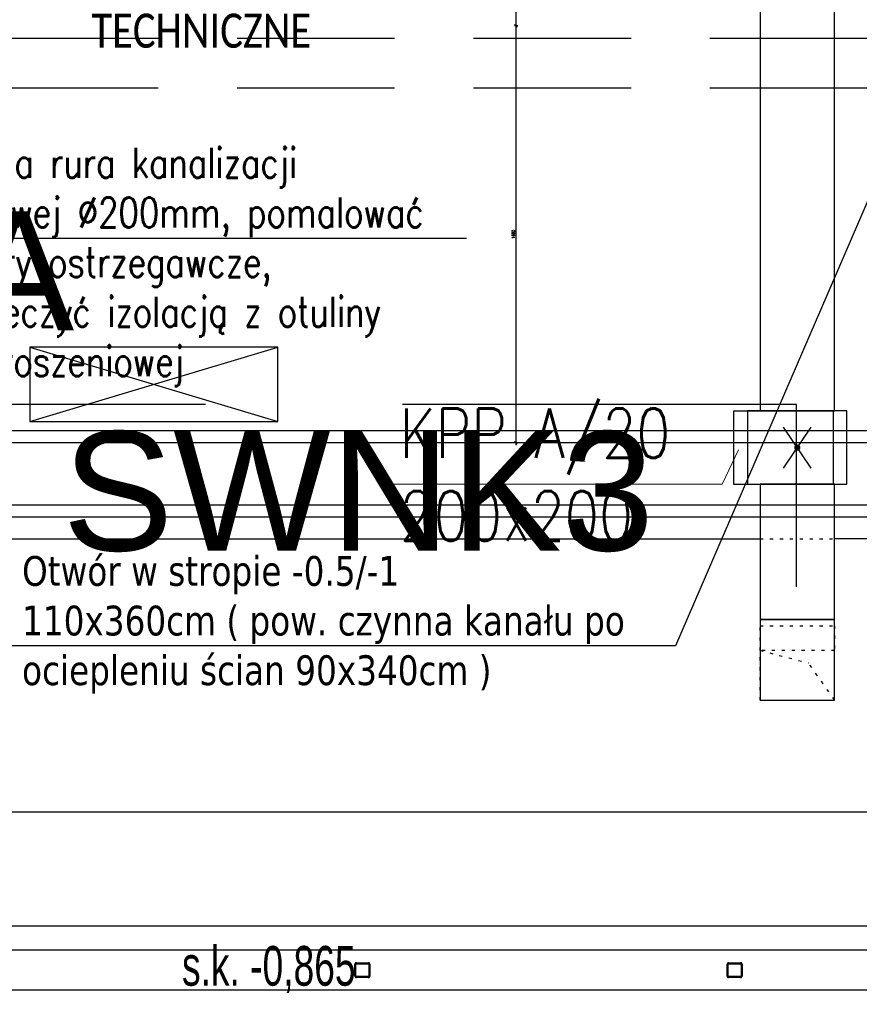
# Model space of a CAD drawing. Header units: centimetres. Extents: x -149939 to 48626, y -46000 to 152985.
# Tile 207 of 256: x -27446 to -24063, y 74862 to 78830. Entities that reach past the tile are written whole.
import ezdxf

# ---------------------------------------------------------------- set-up
doc = ezdxf.new("R2010")
doc.units = ezdxf.units.CM
doc.header["$LTSCALE"] = 50
doc.header["$PDMODE"] = 35
doc.header["$PDSIZE"] = 0.1
for name, pattern in [('CADVENT_HIDDEN', [0.8, 0.25, -0.55]), ('HIDDEN', [9.525, 6.35, -3.175]), ('Kondygnacja  -0_5$0$HIDDEN', [9.525, 6.35, -3.175]), ('Kondygnacja  -0_5$0$HIDDEN2', [4.7625, 3.175, -1.5875]), ('Osie rzutów$0$DASHDOT2', [12.7, 6.35, -3.175, 0, -3.175]), ('SU Lampy kwadratowe  -1$0$HIDDENX2', [19.05, 12.7, -6.35])]:
    doc.linetypes.add(name, pattern=pattern)
doc.layers.get('0').update_dxf_attribs({"color": 8})
doc.layers.get('DEFPOINTS').update_dxf_attribs({"color": 8})
for name, color, linetype in [('bgde-nawiewDETAILS', 1, 'Continuous'), ('bgde-nawiewEXP', 7, 'Continuous'), ('bgde-nawiewHIDDEN', 250, 'Continuous'), ('Kondygnacja  -0_5$0$ARCH_INFO_OPISY', 8, 'Continuous'), ('Kondygnacja  -0_5$0$ARCH_KONSTR_POWYŻEJ RZUTU', 8, 'Kondygnacja  -0_5$0$HIDDEN'), ('Kondygnacja  -0_5$0$ARCH_KONSTR_POWYŻEJ RZUTU_IST', 8, 'Kondygnacja  -0_5$0$HIDDEN2'), ('Kondygnacja  -0_5$0$ARCH_WYPOSAŻENIE_SANITARNE_IST', 8, 'Continuous'), ('Kondygnacja  -0_5$0$ARCH_ŻELBET_IST', 8, 'Continuous'), ('Osie rzutów$0$ARCH_INFO_OSIE_IST', 8, 'Osie rzutów$0$DASHDOT2'), ('Osie rzutów$0$ARCH_INFO_OSIE_OPISY_IST', 8, 'Continuous')]:
    doc.layers.add(name, color=color, linetype=linetype)
for name, color, linetype, lineweight in [('bgde_klapy opis', 250, 'Continuous', 20), ('bgde_klapy p.poż.', 240, 'Continuous', 30), ('Kondygnacja  -0_5$0$ARCH_INFO_WYMIARY', 8, 'Continuous', 9), ('RFCU', 6, 'Continuous', 30)]:
    doc.layers.add(name, color=color, linetype=linetype, lineweight=lineweight)
doc.styles.add('Arial', font='ARIAL.TTF')
doc.styles.add('Kondygnacja  -0_5$0$BIKTS', font='bikromsw.shx', dxfattribs={"width": 0.8})
doc.styles.add('Kondygnacja  -0_5$0$Romans', font='Romans.shx', dxfattribs={"width": 0.7})
doc.styles.add('Kondygnacja  -0_5$0$Standard', font='txt')
doc.styles.add('Kondygnacja +0$0$ROMANS-50-CM', font='romans.shx', dxfattribs={"width": 0.8, "height": 10})
doc.styles.add('st rom', font='Romans.shx', dxfattribs={"width": 0.8})
doc.dimstyles.new('Kondygnacja  -0_5$0$ISO-25', dxfattribs={"dimtxt": 2.5, "dimasz": 2.5, "dimexe": 1.25, "dimexo": 0.625, "dimtad": 1, "dimtxsty": 'Kondygnacja  -0_5$0$Standard', "dimcen": 2.5, "dimadec": 0, "dimazin": 0, "dimtfac": 1, "dimtmove": 0, "dimatfit": 3, "dimfxl": 1, "dimarcsym": 0})
doc.dimstyles.new('Kondygnacja  -0_5$0$Wymiary 1-100', dxfattribs={"dimtxt": 12, "dimasz": 10, "dimexe": 5, "dimexo": 0, "dimgap": 4, "dimtad": 1, "dimrnd": 0.5, "dimzin": 12, "dimdsep": 46, "dimtxsty": 'Kondygnacja  -0_5$0$Romans', "dimblk": 'Kondygnacja  -0_5$0$_Oblique', "dimcen": 10, "dimdle": 10, "dimclrt": 55, "dimazin": 0, "dimtfac": 1, "dimtmove": 1, "dimatfit": 3, "dimfxl": 8, "dimfxlon": 1, "dimtolj": 1, "dimtzin": 0, "dimarcsym": 0})

# ---------------------------------------------------------------- blocks, each defined once
blk = doc.blocks.new('Osie rzutów')
at = {"layer": 'Osie rzutów$0$ARCH_INFO_OSIE_IST', "ltscale": 10}
for p, q in [((4436.04, 12310), (13655, 12310)), ((4436.04, 12200), (13655, 12200))]:
    blk.add_line(p, q, dxfattribs=at)
blk = doc.blocks.new('Kondygnacja  -0_5$0$konstrukcja istniejąca -0.5')
at = {"layer": 'Kondygnacja  -0_5$0$ARCH_KONSTR_POWYŻEJ RZUTU_IST', "ltscale": 10}
for p, q in [((8738, 12217.5), (9781.55, 12217.5)), ((9781.55, 12182.5), (8738, 12182.5))]:
    blk.add_line(p, q, dxfattribs=at)
blk.add_lwpolyline([(8738, 12017.89), (9782, 12017.89)], dxfattribs=at)
at = {"layer": 'Kondygnacja  -0_5$0$ARCH_KONSTR_POWYŻEJ RZUTU_IST', "style": 'Kondygnacja  -0_5$0$BIKTS', "width": 0.7}
blk.add_text('s.k. -0,865', height=16, dxfattribs=at).set_placement((9434.83, 11993.75))
blk = doc.blocks.new('Kondygnacja  -0_5$0$wzmocnienie pod bramę -1')
at = {"layer": 'Kondygnacja  -0_5$0$ARCH_KONSTR_POWYŻEJ RZUTU', "ltscale": 5}
for p, q in [((23254.65, 9065.22, 0), (20950.65, 9065.22, 0)), ((23254.65, 9049.22, 0), (20950.65, 9049.22, 0))]:
    blk.add_line(p, q, dxfattribs=at)
at = {"layer": 'Kondygnacja  -0_5$0$ARCH_KONSTR_POWYŻEJ RZUTU', "ltscale": 5, "elevation": 0}
for points in [[(22948.25, 9054.22, -0.414214), (22947.65, 9054.82), (22947.65, 9059.62, -0.414214), (22948.25, 9060.22), (22953.05, 9060.22, -0.414214), (22953.65, 9059.62), (22953.65, 9054.82, -0.414214), (22953.05, 9054.22)], [(22948.25, 9054.62, -0.414214), (22948.05, 9054.82), (22948.05, 9059.62, -0.414214), (22948.25, 9059.82), (22953.05, 9059.82, -0.414214), (22953.25, 9059.62), (22953.25, 9054.82, -0.414214), (22953.05, 9054.62)], [(23098.25, 9054.22, -0.414214), (23097.65, 9054.82), (23097.65, 9059.62, -0.414214), (23098.25, 9060.22), (23103.05, 9060.22, -0.414214), (23103.65, 9059.62), (23103.65, 9054.82, -0.414214), (23103.05, 9054.22)], [(23098.25, 9054.62, -0.414214), (23098.05, 9054.82), (23098.05, 9059.62, -0.414214), (23098.25, 9059.82), (23103.05, 9059.82, -0.414214), (23103.25, 9059.62), (23103.25, 9054.82, -0.414214), (23103.05, 9054.62)]]:
    blk.add_lwpolyline(points, format="xyb", close=True, dxfattribs=at)
blk = doc.blocks.new('Kondygnacja  -0_5$0$_Oblique')
at = {"color": 0, "linetype": 'ByBlock', "lineweight": -2}
blk.add_line((-0.5, -0.5), (0.5, 0.5), dxfattribs=at)
blk = doc.blocks.new('*D179')
at = {"layer": 'DEFPOINTS', "color": 0}
for p in [(-24020, 81900), (-25165.6, 12687.8), (-24020, 12492.9)]:
    blk.add_point(p, dxfattribs=at)
at = {"layer": 'Kondygnacja  -0_5$0$ARCH_INFO_WYMIARY', "color": 0, "lineweight": -2}
for p, q in [((-25165.6, 12500.9), (-25165.6, 12487.9)), ((-24020, 12500.9), (-24020, 12487.9)), ((-25175.6, 12492.9), (-24010, 12492.9))]:
    blk.add_line(p, q, dxfattribs=at)
at = {"layer": 'Kondygnacja  -0_5$0$ARCH_INFO_WYMIARY', "color": 0, "linetype": 'ByBlock', "lineweight": -2, "xscale": 10, "yscale": 10, "zscale": 10, "rotation": 180}
blk.add_blockref('Kondygnacja  -0_5$0$_Oblique', (-25165.6, 12492.9), dxfattribs=at)
at = {"layer": 'Kondygnacja  -0_5$0$ARCH_INFO_WYMIARY', "color": 0, "linetype": 'ByBlock', "lineweight": -2, "xscale": 10, "yscale": 10, "zscale": 10}
blk.add_blockref('Kondygnacja  -0_5$0$_Oblique', (-24020, 12492.9), dxfattribs=at)
at = {"layer": 'Kondygnacja  -0_5$0$ARCH_INFO_WYMIARY', "color": 55, "insert": (-24592.8, 12502.9), "char_height": 12, "attachment_point": 5, "style": 'Kondygnacja  -0_5$0$Romans'}
blk.add_mtext('\\A1;1145.5', dxfattribs=at)
blk = doc.blocks.new('Kondygnacja  -0_5$0$_Dot')
at = {"color": 0, "linetype": 'ByBlock', "lineweight": -2}
blk.add_line((-0.5, 0), (-1, 0), dxfattribs=at)
at = {"color": 0, "linetype": 'ByBlock', "const_width": 0.5}
blk.add_lwpolyline([(-0.25, 0, 1), (0.25, 0, 1)], format="xyb", close=True, dxfattribs=at)
blk = doc.blocks.new('*D210')
at = {"layer": 'DEFPOINTS', "color": 0}
for p in [(-25220, 80699.9), (-25446.8, 78805), (-25364.6, 78805)]:
    blk.add_point(p, dxfattribs=at)
at = {"layer": 'Kondygnacja  -0_5$0$ARCH_INFO_WYMIARY', "color": 0, "lineweight": -2}
for p, q in [((-25438.8, 80699.9), (-25451.8, 80699.9)), ((-25446.8, 80709.9), (-25446.8, 78795)), ((-25438.8, 78805), (-25451.8, 78805))]:
    blk.add_line(p, q, dxfattribs=at)
at = {"layer": 'Kondygnacja  -0_5$0$ARCH_INFO_WYMIARY', "color": 0, "linetype": 'ByBlock', "lineweight": -2, "xscale": 10, "yscale": 10, "zscale": 10}
for p, rotation in [((-25446.8, 80699.9), 90), ((-25446.8, 78805), 270)]:
    blk.add_blockref('Kondygnacja  -0_5$0$_Oblique', p, dxfattribs=dict(at, rotation=rotation))
at = {"layer": 'Kondygnacja  -0_5$0$ARCH_INFO_WYMIARY', "color": 55, "insert": (-25456.8, 79752.5), "char_height": 12, "attachment_point": 5, "rotation": 90, "style": 'Kondygnacja  -0_5$0$Romans'}
blk.add_mtext('\\A1;1895', dxfattribs=at)
blk = doc.blocks.new('*D211')
at = {"layer": 'DEFPOINTS', "color": 0}
for p in [(-24907.3, 78805), (-25446.8, 77125), (-24907.3, 77125)]:
    blk.add_point(p, dxfattribs=at)
at = {"layer": 'Kondygnacja  -0_5$0$ARCH_INFO_WYMIARY', "color": 0, "lineweight": -2}
for p, q in [((-25438.8, 78805), (-25451.8, 78805)), ((-25446.8, 78815), (-25446.8, 77115)), ((-25438.8, 77125), (-25451.8, 77125))]:
    blk.add_line(p, q, dxfattribs=at)
at = {"layer": 'Kondygnacja  -0_5$0$ARCH_INFO_WYMIARY', "color": 0, "linetype": 'ByBlock', "lineweight": -2, "xscale": 10, "yscale": 10, "zscale": 10}
for p, rotation in [((-25446.8, 78805), 90), ((-25446.8, 77125), 270)]:
    blk.add_blockref('Kondygnacja  -0_5$0$_Oblique', p, dxfattribs=dict(at, rotation=rotation))
at = {"layer": 'Kondygnacja  -0_5$0$ARCH_INFO_WYMIARY', "color": 55, "insert": (-25456.8, 77965), "char_height": 12, "attachment_point": 5, "rotation": 90, "style": 'Kondygnacja  -0_5$0$Romans'}
blk.add_mtext('\\A1;1680', dxfattribs=at)
blk = doc.blocks.new('*D212')
at = {"layer": 'DEFPOINTS', "color": 0}
for p in [(-30586.3, 81900), (-30681.1, 12489.5), (9064, 12489.5)]:
    blk.add_point(p, dxfattribs=at)
at = {"layer": 'Kondygnacja  -0_5$0$ARCH_INFO_WYMIARY', "color": 0, "lineweight": -2}
for p, q in [((-30673.1, 81900), (-30686.1, 81900)), ((-30681.1, 81910), (-30681.1, 12479.5)), ((-30673.1, 12489.5), (-30686.1, 12489.5))]:
    blk.add_line(p, q, dxfattribs=at)
at = {"layer": 'Kondygnacja  -0_5$0$ARCH_INFO_WYMIARY', "color": 0, "linetype": 'ByBlock', "lineweight": -2, "xscale": 10, "yscale": 10, "zscale": 10}
for p, rotation in [((-30681.1, 81900), 90), ((-30681.1, 12489.5), 270)]:
    blk.add_blockref('Kondygnacja  -0_5$0$_Oblique', p, dxfattribs=dict(at, rotation=rotation))
at = {"layer": 'Kondygnacja  -0_5$0$ARCH_INFO_WYMIARY', "color": 55, "insert": (-30691.1, 47194.8), "char_height": 12, "attachment_point": 5, "rotation": 90, "style": 'Kondygnacja  -0_5$0$Romans'}
blk.add_mtext('\\A1;69410.5', dxfattribs=at)
blk = doc.blocks.new('*D214')
at = {"layer": 'DEFPOINTS', "color": 0}
for p in [(-30500, 78695), (-30681.1, 77500), (9064, 77500)]:
    blk.add_point(p, dxfattribs=at)
at = {"layer": 'Kondygnacja  -0_5$0$ARCH_INFO_WYMIARY', "color": 0, "lineweight": -2}
for p, q in [((-30673.1, 78695), (-30686.1, 78695)), ((-30681.1, 78705), (-30681.1, 77490)), ((-30673.1, 77500), (-30686.1, 77500))]:
    blk.add_line(p, q, dxfattribs=at)
at = {"layer": 'Kondygnacja  -0_5$0$ARCH_INFO_WYMIARY', "color": 0, "linetype": 'ByBlock', "lineweight": -2, "xscale": 10, "yscale": 10, "zscale": 10}
for p, rotation in [((-30681.1, 78695), 90), ((-30681.1, 77500), 270)]:
    blk.add_blockref('Kondygnacja  -0_5$0$_Oblique', p, dxfattribs=dict(at, rotation=rotation))
at = {"layer": 'Kondygnacja  -0_5$0$ARCH_INFO_WYMIARY', "color": 55, "insert": (-30691.1, 78097.5), "char_height": 12, "attachment_point": 5, "rotation": 90, "style": 'Kondygnacja  -0_5$0$Romans'}
blk.add_mtext('\\A1;1195', dxfattribs=at)
blk = doc.blocks.new('*D218')
at = {"layer": 'DEFPOINTS', "color": 0}
for p in [(-29180, 78695), (-24020, 12369.5), (-24020, 12070.3)]:
    blk.add_point(p, dxfattribs=at)
at = {"layer": 'Kondygnacja  -0_5$0$ARCH_INFO_WYMIARY', "color": 0, "lineweight": -2}
for p, q in [((-29190, 12070.3), (-24010, 12070.3)), ((-29180, 12078.3), (-29180, 12065.3)), ((-24020, 12078.3), (-24020, 12065.3))]:
    blk.add_line(p, q, dxfattribs=at)
at = {"layer": 'Kondygnacja  -0_5$0$ARCH_INFO_WYMIARY', "color": 0, "linetype": 'ByBlock', "lineweight": -2, "xscale": 10, "yscale": 10, "zscale": 10, "rotation": 180}
blk.add_blockref('Kondygnacja  -0_5$0$_Oblique', (-29180, 12070.3), dxfattribs=at)
at = {"layer": 'Kondygnacja  -0_5$0$ARCH_INFO_WYMIARY', "color": 0, "linetype": 'ByBlock', "lineweight": -2, "xscale": 10, "yscale": 10, "zscale": 10}
blk.add_blockref('Kondygnacja  -0_5$0$_Oblique', (-24020, 12070.3), dxfattribs=at)
at = {"layer": 'Kondygnacja  -0_5$0$ARCH_INFO_WYMIARY', "color": 55, "insert": (-26600, 12080.3), "char_height": 12, "attachment_point": 5, "style": 'Kondygnacja  -0_5$0$Romans'}
blk.add_mtext('\\A1;5160', dxfattribs=at)

msp = doc.modelspace()

# ---------------------------------------------------------------- linework, layer by layer
at = {"linetype": 'HIDDEN', "ltscale": 5}
msp.add_lwpolyline([(-24316.242, 76544.065), (-24316.242, 77279.856), (-32540.031, 77279.856)], dxfattribs=at)
at = {"layer": 'bgde-nawiewDETAILS', "linetype": 'CADVENT_HIDDEN', "extrusion": (6.12323e-17, 1, 0)}
for p in [(-24462.434, 76288.178), (-24162.434, 76088.178)]:
    msp.add_line(p, (-24267.434, 76238.178), dxfattribs=at)
at = {"layer": 'bgde-nawiewEXP', "linetype": 'Continuous'}
for points in [[(-24462.434, 77253.858), (-24162.434, 77253.858), (-24162.434, 81082.27), (-24462.434, 81082.27)], [(-24512.434, 76957.858), (-24112.434, 76957.858), (-24112.434, 77253.858), (-24512.434, 77253.858)], [(-24462.434, 76413.178), (-24162.434, 76413.178), (-24162.434, 76957.858), (-24462.434, 76957.858)]]:
    msp.add_lwpolyline(points, close=True, dxfattribs=at)
at = {"layer": 'bgde-nawiewEXP'}
for points in [[(-24256.448, 77022.999), (-24368.42, 77188.717)], [(-24368.42, 77022.999), (-24256.448, 77188.717)]]:
    msp.add_lwpolyline(points, dxfattribs=at)
msp.add_lwpolyline([(-24306.184, 77105.858, 12.5, 12.5, 1), (-24318.684, 77105.858, 12.5, 12.5, 1)], format="xyseb", close=True, dxfattribs=at)
at = {"layer": 'bgde-nawiewEXP', "linetype": 'Continuous'}
for points in [[(-47451.11, 75638.178), (-47326.11, 75638.178), (-47326.11, 76738.178), (-24462.434, 76738.178)], [(-38683.507, 75638.178), (-10227.721, 75638.178), (-10227.721, 76738.178), (-24162.434, 76738.178)], [(-24462.434, 76413.178), (-24462.434, 76088.178), (-24162.434, 76088.178), (-24162.434, 76413.177), (-24462.434, 76413.177)], [(-24162.434, 76413.177), (-24162.434, 76413.178)], [(-24462.434, 76088.178), (-24162.434, 76088.178)]]:
    msp.add_lwpolyline(points, dxfattribs=at)
at = {"layer": 'bgde-nawiewHIDDEN', "linetype": 'CADVENT_HIDDEN'}
for points in [[(-24462.434, 76738.178), (-24162.434, 76738.178)], [(-24462.434, 76413.178), (-24462.434, 76413.179), (-24162.434, 76413.179), (-24162.434, 76413.178)], [(-24462.434, 76088.178), (-24462.434, 76288.178)], [(-24162.434, 76088.178), (-24162.434, 76288.178)]]:
    msp.add_lwpolyline(points, dxfattribs=at)
msp.add_lwpolyline([(-24462.434, 76088.178), (-24162.434, 76088.178), (-24162.434, 76288.178), (-24462.434, 76288.178), (-24462.434, 76388.178), (-24162.434, 76388.178), (-24162.434, 76288.178), (-24462.434, 76288.178)], close=True, dxfattribs=at)
at = {"layer": 'bgde_klapy opis'}
for p, q in [((-24614.886, 76958.381), (-24548.94, 77096.727)), ((-25940.997, 76958.381), (-24614.886, 76958.381))]:
    msp.add_line(p, q, dxfattribs=at)
at = {"layer": 'bgde_klapy p.poż.', "elevation": 1920}
msp.add_lwpolyline([(-24567.669, 77254.433), (-24168.3, 77254.433), (-24168.3, 76957.3), (-24567.669, 76957.3)], close=True, dxfattribs=at)
at = {"layer": 'Kondygnacja  -0_5$0$ARCH_WYPOSAŻENIE_SANITARNE_IST', "linetype": 'SU Lampy kwadratowe  -1$0$HIDDENX2'}
for points in [[(-34190, 78755), (-20435, 78755)], [(-34190, 78555), (-20635, 78555)]]:
    msp.add_lwpolyline(points, dxfattribs=at)
at = {"layer": 'Kondygnacja  -0_5$0$ARCH_ŻELBET_IST', "ltscale": 4}
msp.add_line((-22820, 77125), (-34260, 77125), dxfattribs=at)
msp.add_lwpolyline([(-28340, 76875), (-22820, 76875)], dxfattribs=at)
at = {"layer": 'RFCU'}
for p, q in [((-26404.984, 77510.344), (-27404.984, 77510.344)), ((-26404.984, 77510.344), (-27404.984, 77510.344)), ((-27404.984, 77510.344), (-27404.984, 77210.344)), ((-27404.984, 77210.344), (-26404.984, 77510.344)), ((-27404.984, 77510.344), (-26404.984, 77210.344)), ((-26404.984, 77210.344), (-26404.984, 77510.344)), ((-27404.984, 77210.344), (-26404.984, 77210.344))]:
    msp.add_line(p, q, dxfattribs=at)

# ---------------------------------------------------------------- block references
at = {"layer": 'Kondygnacja  -0_5$0$ARCH_KONSTR_POWYŻEJ RZUTU', "xscale": 10, "yscale": 10, "zscale": 10}
for name, p in [('Kondygnacja  -0_5$0$konstrukcja istniejąca -0.5', (-121140, -45000)), ('Kondygnacja  -0_5$0$wzmocnienie pod bramę -1', (-255571.532, -15572.227))]:
    msp.add_blockref(name, p, dxfattribs=at)
at = {"layer": 'Osie rzutów$0$ARCH_INFO_OSIE_OPISY_IST', "color": 30, "xscale": 10, "yscale": 10, "zscale": 10}
msp.add_blockref('Osie rzutów', (-121140, -45000), dxfattribs=at)

# ---------------------------------------------------------------- texts
at = {"layer": 'bgde_klapy opis', "insert": (-25914.15, 77263.898), "char_height": 200, "width": 1762.63779, "attachment_point": 1, "style": 'st rom'}
msp.add_mtext('KPP A/20\\P200x200', dxfattribs=at)
at = {"layer": 'Kondygnacja  -0_5$0$ARCH_INFO_OPISY', "attachment_point": 7, "style": 'Kondygnacja +0$0$ROMANS-50-CM'}
for s, insert, char_height, width in [('\\pt165;{\\fCalibri|b0|i0|c238|p34;\\H0.9167x;POMIESZCZENIE\\PTECHNICZNE}', (-27157.137, 78715.466), 150, 5390.22766), ('Istniejąca rura kanalizacji deszczowej %%C200mm, pomalować na kolory ostrzegawcze, zabezpieczyć izolacją z otuliny przeciwroszeniowej', (-27997.963, 77352.992), 120, 2489.70955), ('{\\fVerdana|b0|i0|c238|p34;Otwór w stropie -0.5/-1\\P110x360cm ( pow. czynna kanału po ociepleniu ścian 90x340cm )}', (-27436.309, 76114.502), 120, 2660.08772)]:
    msp.add_mtext(s, dxfattribs=dict(at, insert=insert, char_height=char_height, width=width))
at = {"layer": 'RFCU', "char_height": 480, "width": 10742.22846, "attachment_point": 1, "style": 'Arial'}
for s, insert in [('SA-A', (-28791.104, 78057.772)), ('SWNK3', (-27273.849, 77170.813))]:
    msp.add_mtext(s, dxfattribs=dict(at, insert=insert))

# ---------------------------------------------------------------- dimensions: what is measured, and where the dimension line sits
at = {"layer": 'Kondygnacja  -0_5$0$ARCH_INFO_WYMIARY'}
for base, p1, p2, picture, middle in [((-30681.114, 12489.5), (-30586.301, 81900), (9064, 12489.5), '*D212', (-30691.114, 47194.75)), ((-25446.832, 78805), (-25220, 80699.937), (-25364.564, 78805), '*D210', (-25456.832, 79752.468)), ((-30681.114, 77500), (-30500, 78695), (9064, 77500), '*D214', (-30691.114, 78097.5))]:
    dim = msp.add_linear_dim(base=base, p1=p1, p2=p2, angle=90, dimstyle='Kondygnacja  -0_5$0$Wymiary 1-100', dxfattribs=at)
    dim.commit()
    dim.dimension.update_dxf_attribs({"geometry": picture, "text_midpoint": middle})
for base, p1, p2, picture, middle in [((-24020, 12492.917), (-25165.562, 12687.772), (-24020, 81900), '*D179', (-24592.781, 12502.917)), ((-24020, 12070.305), (-29180, 78695), (-24020, 12369.5), '*D218', (-26600, 12080.305))]:
    dim = msp.add_linear_dim(base=base, p1=p1, p2=p2, dimstyle='Kondygnacja  -0_5$0$Wymiary 1-100', dxfattribs=at)
    dim.commit()
    dim.dimension.update_dxf_attribs({"geometry": picture, "text_midpoint": middle})
dim = msp.add_linear_dim(base=(-25446.832, 77125), p1=(-24907.296, 78805), p2=(-24907.296, 77125), angle=90, dimstyle='Kondygnacja  -0_5$0$Wymiary 1-100', dxfattribs=at)
dim.commit()
dim.dimension.update_dxf_attribs({"geometry": '*D211', "text_midpoint": (-25446.832, 77965), "dimtype": 160})

# ---------------------------------------------------------------- leaders
at = {"layer": 'Kondygnacja  -0_5$0$ARCH_INFO_OPISY'}
for points in [[(-23303.076, 79780.658), (-24803.719, 76307.006), (-27476.243, 76307.006)], [(-28459.846, 78624.617), (-28031.866, 77949.445), (-25645.808, 77949.445)]]:
    msp.add_leader(points, dimstyle='Kondygnacja  -0_5$0$ISO-25', override={"dimscale": 5, "dimasz": 2, "dimtad": 0, "dimldrblk": 'Kondygnacja  -0_5$0$_Dot'}, dxfattribs=at)

doc.saveas('drawing.dxf')
